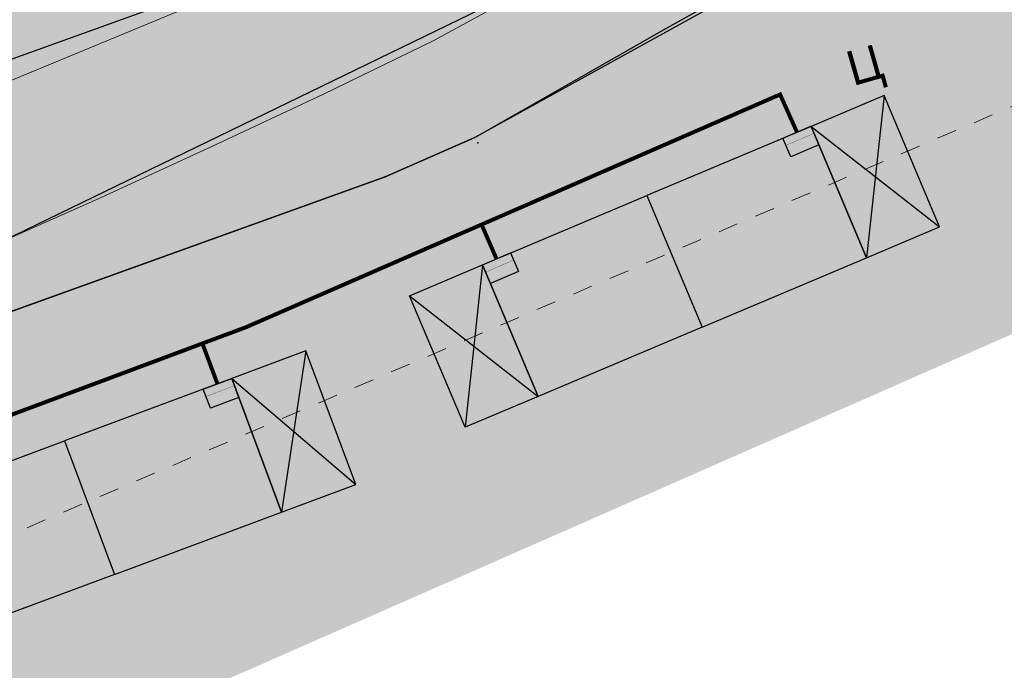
# Model space of a CAD drawing. Extents: x 4085 to 16701, y -65 to 10948.
# Tile 240 of 256: x 15242 to 15267, y 10836 to 10853. Entities that reach past the tile are written whole.
import ezdxf
from ezdxf.xclip import XClip

# ---------------------------------------------------------------- set-up
doc = ezdxf.new("R2010")
doc.units = 0
doc.header["$MEASUREMENT"] = 0
doc.header["$XCLIPFRAME"] = 0
for name, pattern in [('CONTI', [0]), ('STRIHSMALL', [1, 0.5, -0.5]), ('ДОРОГИ_СТРОЯЩ', [9, 8, -1])]:
    doc.linetypes.add(name, pattern=pattern)
doc.layers.get('0').update_dxf_attribs({"color": 250, "linetype": 'CONTI'})
for name, color, linetype in [('(025) Дорога', 7, 'Continuous'), ('(035) Откосы', 7, 'Continuous'), ('PI_TTDEFAULT', 5, 'CONTI'), ('Электрика', 7, 'Continuous')]:
    doc.layers.add(name, color=color, linetype=linetype)
doc.layers.add('.', color=7, linetype='Continuous', lineweight=15)
doc.layers.add('0ZG - GOR-INCE', color=5, linetype='Continuous', lineweight=15)
doc.styles.add('BM-431', font='txt')
doc.styles.get("Standard").update_dxf_attribs({"font": 'times.ttf'})
doc.linetypes.add('ОТКОСЫ_НЕУКР1', pattern='A,0.5,["|",Standard,S=-1.2,R=0,X=0,Y=1.2],1,["|",Standard,S=-0.5,R=0,X=0,Y=0.5],0.5', length=2)

# ---------------------------------------------------------------- blocks, each defined once
blk = doc.blocks.new('wedwedwedewdewd')
at = {"layer": '.', "linetype": 'Continuous'}
h = blk.add_hatch(color=256, dxfattribs=at)
h.dxf.hatch_style = 1
h.set_gradient(color1=(255, 217, 179), color2=(255, 209, 163), one_color=1, tint=0.82, name='HEMISPHERICAL')
h.paths.add_polyline_path([(16128.663, 10756.61), (16126.663, 10756.61), (16126.663, 10760.21), (16128.663, 10760.21)])
h.paths.add_polyline_path([(16137.663, 10756.61), (16139.663, 10756.61), (16139.663, 10760.21), (16137.663, 10760.21)])
h = blk.add_hatch(color=256, dxfattribs=at)
h.dxf.hatch_style = 1
h.set_gradient(color1=(255, 127, 127), color2=(255, 133, 133), one_color=1, tint=0.76, name='HEMISPHERICAL')
h.paths.add_polyline_path([(16133.163, 10760.21), (16133.163, 10756.61), (16137.663, 10756.61), (16137.663, 10760.21)])
h.paths.add_polyline_path([(16133.163, 10760.21), (16133.163, 10756.61), (16128.663, 10756.61), (16128.663, 10760.21)])
at = {"linetype": 'Continuous'}
for points in [[(16128.663, 10756.61), (16126.663, 10756.61), (16126.663, 10760.21), (16128.663, 10760.21)], [(16133.163, 10760.21), (16133.163, 10756.61), (16128.663, 10756.61), (16128.663, 10760.21)], [(16133.163, 10760.21), (16133.163, 10756.61), (16137.663, 10756.61), (16137.663, 10760.21)], [(16137.663, 10756.61), (16139.663, 10756.61), (16139.663, 10760.21), (16137.663, 10760.21)]]:
    blk.add_lwpolyline(points, close=True, dxfattribs=at)
for points in [[(16126.663, 10760.21), (16128.663, 10756.61)], [(16128.663, 10760.21), (16126.663, 10756.61)], [(16137.663, 10760.21), (16139.663, 10756.61)], [(16139.663, 10760.21), (16137.663, 10756.61)]]:
    blk.add_lwpolyline(points, dxfattribs=at)
blk = doc.blocks.new('DWQDWQDWQDW')
at = {"layer": '(035) Откосы', "color": 253, "linetype": 'ОТКОСЫ_НЕУКР1', "elevation": -0.617, "flags": 128}
blk.add_lwpolyline([(16564.269, 8940.054), (16571.564, 8940.05), (16579.242, 8940.682), (16586.238, 8939.288), (16594.084, 8937.329), (16596.238, 8937.073), (16604.994, 8932.407), (16613.696, 8927.075), (16626.478, 8919.281), (16639.491, 8911.319), (16651.982, 8903.853), (16664.477, 8896.49), (16677.091, 8889.066), (16679.399, 8887.982), (16695.211, 8881.73), (16708.653, 8876.525), (16722.237, 8871.771), (16735.508, 8868.774), (16749.63, 8865.606), (16760.996, 8864.573), (16775.793, 8863.378), (16791.229, 8862.267), (16804.744, 8861.948), (16819.741, 8861.653), (16835.027, 8861.361), (16850.257, 8861.043), (16865.377, 8860.79), (16880.604, 8860.524), (16895.809, 8860.386), (16909.276, 8864.859), (16923.902, 8869.726), (16938.08, 8874.446), (16952.657, 8879.342), (16966.669, 8883.988), (16980.806, 8888.749), (16994.839, 8893.431), (16997.118, 8894.365), (17001.966, 8896.979), (17014.006, 8903.365), (17016.842, 8904.619), (17018.169, 8905.356), (17021.242, 8907.065), (17025.471, 8909.663)], dxfattribs=at)
at = {"color": 253, "linetype": 'Continuous', "elevation": -0.617}
for points in [[(16558.803, 8945.946), (16570.607, 8947.717, -0.078155), (16597.942, 8942.058), (16620.13, 8929.198, 0.021959), (16680.089, 8893.239, 0.014968), (16723.483, 8876.758), (16750.885, 8870.576), (16790.778, 8867.279), (16872.314, 8863.894), (16895.151, 8864.321), (16944.321, 8880.133), (16994.435, 8899.564), (17012.775, 8910.376), (17023.268, 8917.929)], [(16562.181, 8941.935), (16579.37, 8942.909), (16596.982, 8939.147), (16618.549, 8926.647, 0.02198), (16678.797, 8890.527, 0.015072), (16722.66, 8873.868), (16750.429, 8867.603), (16790.583, 8864.285, 0.013301), (16847.982, 8863.082), (16895.377, 8862.057), (16949.578, 8880.273, 0.046505), (16996.142, 8896.841), (17017.234, 8907.708), (17025.512, 8912.472)]]:
    blk.add_lwpolyline(points, format="xyb", dxfattribs=at)
at = {"color": 253, "linetype": 'STRIHSMALL', "elevation": -0.241}
blk.add_lwpolyline([(16593.216, 8931.924), (16614.444, 8919.185), (16675.036, 8883.008), (16720.641, 8865.661), (16749.283, 8859.112), (16790.491, 8855.532), (16849.993, 8854.548), (16896.488, 8853.889), (16953.025, 8872.467), (16964.236, 8876.243), (17016.503, 8897.154)], dxfattribs=at)
at = {"layer": 'PI_TTDEFAULT', "color": 253}
for p in [(17001.966, 8896.979, -0.415), (16997.118, 8894.365, -0.387), (16997.195, 8894.233, -0.246), (16994.839, 8893.431, -0.368)]:
    blk.add_point(p, dxfattribs=at)
at = {"layer": '(025) Дорога', "color": 253, "linetype": 'ДОРОГИ_СТРОЯЩ', "extrusion": (-0.010635, -0.002758, 0.99994), "style": 'BM-431'}
blk.add_text('Ц', height=0.875, rotation=14.5384, dxfattribs=at).set_placement((17002.607, 8894.094, -499.332))
blk = doc.blocks.new('A$C10aa157c')
at = {"layer": '.', "linetype": 'Continuous', "lineweight": 50}
h = blk.add_hatch(color=4, dxfattribs=at)
h.dxf.hatch_style = 1
h.set_gradient(color1=(0, 255, 255), color2=(0, 255, 255), one_color=1, tint=0.5)
edge = h.paths.add_edge_path()
edge.add_line((117.432, 25.846), (111.286, 22.042))
edge.add_line((111.286, 22.042), (90.494, 10.574))
edge.add_line((90.494, 10.574), (88.238, 9.588))
edge.add_line((88.238, 9.588), (6.164, -19.956))
edge.add_arc((-27.705, 74.133), 100, 270.31282, 289.79722, ccw=False)
edge.add_line((-27.16, -25.865), (-114.585, -26.342))
edge.add_line((-114.585, -26.342), (-131.804, -25.518))
edge.add_line((-131.804, -25.518), (-156.251, -23.98))
edge.add_line((-156.251, -23.98), (-183.781, -18.46))
edge.add_line((-183.781, -18.46), (-197.473, -14.025))
edge.add_line((-197.473, -14.025), (-226.988, -3.258))
edge.add_line((-226.988, -3.258), (-229.32, -2.228))
edge.add_line((-229.32, -2.228), (-266.013, 18.334))
edge.add_line((-266.013, 18.334), (-302.414, 39.41))
edge.add_line((-302.414, 39.41), (-311.265, 44.055))
edge.add_arc((-5824.954, -31255.549), 31781.535, 80.0093678, 80.0407724)
edge.add_arc((-344.296, -73.224), 121.339, 82.48261, 104.78498)
edge.add_line((-375.261, 44.098), (-422.147, 28.598))
edge.add_line((-422.147, 28.598), (-424.88, 34.73))
edge.add_line((-424.88, 34.73), (-369.907, 51.636))
edge.add_arc((-345.372, -51.173), 105.696, 80.20077, 103.4225, ccw=False)
edge.add_line((-327.383, 52.981), (-309.305, 49.802))
edge.add_line((-309.305, 49.802), (-299.516, 44.665))
edge.add_line((-299.516, 44.665), (-263.043, 23.547))
edge.add_line((-263.043, 23.547), (-226.636, 3.145))
edge.add_line((-226.636, 3.145), (-224.746, 2.311))
edge.add_line((-224.746, 2.311), (-195.52, -8.351))
edge.add_line((-195.52, -8.351), (-182.262, -12.645))
edge.add_line((-182.262, -12.645), (-155.47, -18.018))
edge.add_line((-155.47, -18.018), (-131.472, -19.527))
edge.add_line((-131.472, -19.527), (-114.458, -20.342))
edge.add_line((-114.458, -20.342), (-27.192, -19.865))
edge.add_arc((-27.705, 74.133), 94, 270.31282, 289.79722)
edge.add_line((4.132, -14.311), (86.017, 15.165))
edge.add_line((86.017, 15.165), (87.837, 15.961))
edge.add_line((87.837, 15.961), (108.256, 27.223))
edge.add_line((108.256, 27.223), (115.265, 31.561))
edge.add_line((115.265, 31.561), (117.432, 25.846))
at = {"linetype": 'Continuous'}
h = blk.add_hatch(color=256, dxfattribs=at)
h.dxf.hatch_style = 1
h.set_gradient(color1=(196, 196, 196), color2=(179, 179, 179), one_color=1, tint=0.7, name='SPHERICAL')
edge = h.paths.add_edge_path()
edge.add_line((-329.694, -123.896), (-413.512, -4.999))
edge.add_line((-413.512, -4.999), (-355.789, 33.285))
edge.add_line((-355.789, 33.285), (-335.031, 75.586))
edge.add_line((-335.031, 75.586), (-290.266, 52.298))
edge.add_arc((-35.221, 435.711), 460.493, 236.3683, 253.19615)
edge.add_arc((23.167, 1743.611), 1759.185, 263.750088, 266.824743)
edge.add_line((-74.275, -12.874), (-37.809, -12.382))
edge.add_line((-37.809, -12.382), (-8.682, -7.259))
edge.add_line((-8.682, -7.259), (21.713, 1.674))
edge.add_line((21.713, 1.674), (73.828, 22.106))
edge.add_line((73.828, 22.106), (122.41, 60.653))
edge.add_line((122.41, 60.653), (125.275, 27.755))
edge.add_line((125.275, 27.755), (114.748, 2.379))
edge.add_line((114.748, 2.379), (116.662, -0.024))
edge.add_line((116.662, -0.024), (116.289, -3.732))
edge.add_line((116.289, -3.732), (111.258, -27.657))
edge.add_line((111.258, -27.657), (112.86, -27.925))
edge.add_line((112.86, -27.925), (106.102, -65.586))
edge.add_line((106.102, -65.586), (101.28, -90.48))
edge.add_line((101.28, -90.48), (98.815, -96.135))
edge.add_line((98.815, -96.135), (53.135, -97.305))
edge.add_line((53.135, -97.305), (30.09, -97.895))
edge.add_line((30.09, -97.895), (12.287, -98.298))
edge.add_line((12.287, -98.298), (-62.519, -99.993))
edge.add_line((-62.519, -99.993), (-93.467, -101.178))
edge.add_line((-93.467, -101.178), (-93.735, -109.893))
edge.add_line((-93.735, -109.893), (-152.913, -112.218))
edge.add_line((-152.913, -112.218), (-153.086, -120.274))
edge.add_line((-153.086, -120.274), (-196.615, -120.664))
edge.add_line((-196.615, -120.664), (-196.01, -100.254))
edge.add_line((-196.01, -100.254), (-236.883, -97.895))
edge.add_line((-236.883, -97.895), (-266.604, -99.724))
edge.add_line((-266.604, -99.724), (-280.852, -100.756))
edge.add_line((-280.852, -100.756), (-292.755, -102.679))
edge.add_line((-292.755, -102.679), (-308.616, -109.596))
edge.add_line((-308.616, -109.596), (-329.694, -123.896))
at = {"lineweight": 0, "true_color": 0xa6c388}
h = blk.add_hatch(color=63, dxfattribs=at)
h.dxf.hatch_style = 1
edge = h.paths.add_edge_path()
edge.add_arc((-28.266, 66.165), 104.354, 274.216, 285.57326, ccw=False)
edge.add_line((-20.594, -37.907), (-20.594, -40.035))
edge.add_line((-20.594, -40.035), (-14.542, -40.034))
edge.add_line((-14.542, -40.034), (-14.542, -58.835))
edge.add_line((-14.542, -58.835), (3.288, -58.835))
edge.add_arc((3.288, -56.835), 2, 270, 360)
edge.add_line((5.288, -56.835), (5.288, -50.835))
edge.add_line((5.288, -50.835), (3.818, -50.835))
edge.add_line((3.818, -50.835), (3.818, -57.635))
edge.add_line((3.818, -57.635), (-13.342, -57.635))
edge.add_line((-13.342, -57.635), (-13.342, -40.035))
edge.add_line((-13.342, -40.035), (3.818, -40.035))
edge.add_line((3.818, -40.035), (3.818, -46.835))
edge.add_line((3.818, -46.835), (5.288, -46.835))
edge.add_line((5.288, -46.835), (5.288, -37.145))
edge.add_line((5.288, -37.145), (8.618, -35.899))
edge.add_line((8.618, -35.899), (14.307, -51.099))
edge.add_line((14.307, -51.099), (10.648, -52.469))
edge.add_line((10.648, -52.469), (10.648, -53.75))
edge.add_line((10.648, -53.75), (22.576, -49.285))
edge.add_line((22.576, -49.285), (22.156, -48.161))
edge.add_line((22.156, -48.161), (15.6, -50.615))
edge.add_line((15.6, -50.615), (9.725, -34.918))
edge.add_line((9.725, -34.918), (26.582, -28.608))
edge.add_line((26.582, -28.608), (32.458, -44.305))
edge.add_line((32.458, -44.305), (25.902, -46.759))
edge.add_line((25.902, -46.759), (26.323, -47.883))
edge.add_line((26.323, -47.883), (34.171, -44.945))
edge.add_line((34.171, -44.945), (26.99, -25.762))
edge.add_line((26.99, -25.762), (26.053, -26.157))
edge.add_arc((-14.324, 69.685), 104, 285.58125, 292.84478, ccw=False)
edge.add_line((13.611, -30.493), (-0.25, -34.358))
h.paths.add_polyline_path([(49.877, -37.784), (50.298, -38.908), (58.146, -35.971), (50.802, -16.349), (29.333, -24.775), (30.254, -27.234), (32.408, -26.428), (38.704, -43.248), (46.552, -40.311), (46.131, -39.187), (39.575, -41.641), (33.7, -25.944), (50.558, -19.634), (56.433, -35.331)])
h.paths.add_polyline_path([(73.853, -28.81), (74.273, -29.934), (82.122, -26.996), (74.741, -7.279), (53.182, -15.463), (54.229, -18.26), (56.383, -17.454), (62.679, -34.274), (70.527, -31.336), (70.107, -30.212), (63.551, -32.666), (57.675, -16.97), (74.533, -10.66), (80.409, -26.356)])
h.paths.add_polyline_path([(97.828, -19.836), (98.249, -20.96), (104.361, -18.672), (107.935, 4.8), (109.404, 7.299), (77.122, -6.394), (78.204, -9.286), (80.358, -8.479), (86.655, -25.3), (94.503, -22.362), (94.082, -21.238), (87.526, -23.692), (81.651, -7.996), (98.509, -1.686), (104.384, -17.382)])
at = {"linetype": 'Continuous'}
blk.add_lwpolyline([(-373.794, 108.522), (-373.794, 37.874), (-338.797, -11.85), (-296.167, 12.169), (-278.15, 12.669), (-222.292, -17.355), (-192.313, -27.416), (-152.842, -36.14), (-88.614, -37.229), (-24.387, -36.597), (-4.075, -35.346), (26.99, -25.762), (74.741, -7.279), (109.404, 7.299), (135.566, 19.468), (110.184, 64.198), (9.488, 20.698), (-104.253, 13.969), (-207.655, 33.676), (-251.57, 64.255), (-301.828, 93.335), (-373.794, 108.522)], dxfattribs=at)
at = {"linetype": 'Continuous', "lineweight": 30}
blk.add_lwpolyline([(-114.458, -20.342), (-27.192, -19.865, 0.085222), (4.132, -14.311), (86.017, 15.165), (87.837, 15.961), (108.256, 27.223), (115.265, 31.561), (117.432, 25.846), (111.286, 22.042), (90.494, 10.574), (88.238, 9.588), (6.164, -19.956, -0.085222), (-27.16, -25.865), (-114.585, -26.342)], format="xyb", dxfattribs=at)
at = {"linetype": 'Continuous', "elevation": -1.837}
blk.add_lwpolyline([(-310.535, 45.935), (-288.728, 33.97), (-274.487, 25.236), (-257.607, 15.404), (-243.441, 7.57), (-227.65, -0.728), (-212.735, -6.332), (-195.456, -12.394), (-183.408, -16.353), (-155.499, -21.965), (-122.889, -23.891), (-107.881, -24.493), (-81.503, -24.626), (-54.755, -24.192), (-30.582, -24.147), (-10.462, -24.11), (15.602, -14.665), (36.496, -7.094), (44.569, -4.27), (63.54, 1.907), (78.575, 7.959), (93.139, 15.032), (116.546, 28.183), (118.31, 29.254)], dxfattribs=at)
at = {"ltscale": 5}
blk.add_lwpolyline([(97.828, -19.836), (98.249, -20.96), (104.361, -18.672), (107.935, 4.8), (109.404, 7.299), (77.122, -6.394), (78.204, -9.286), (80.358, -8.479), (86.655, -25.3), (94.503, -22.362), (94.082, -21.238), (87.526, -23.692), (81.651, -7.996), (98.509, -1.686), (104.384, -17.382)], close=True, dxfattribs=at)
at = {"linetype": 'Continuous'}
for p, rotation in [((-10585.522, -16177.026), 22.87953508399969), ((-11277.739, -15715.206), 20.44642921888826)]:
    blk.add_blockref('wedwedwedewdewd', p, dxfattribs=dict(at, rotation=rotation))
at = {"layer": '0ZG - GOR-INCE', "linetype": 'Continuous', "rotation": 1.343740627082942}
blk.add_blockref('DWQDWQDWQDW', (-16693.372, -9279.936, -1.22), dxfattribs=at)
blk = doc.blocks.new('16Г5Ш1Д65')
at = {"layer": '.', "lineweight": 35}
h = blk.add_hatch(color=256, dxfattribs=at)
h.dxf.hatch_style = 1
h.paths.add_polyline_path([(408872.395, 4233258.829), (408872.078, 4233258.829), (408872.08, 4233258.06), (408872.395, 4233258.06)])
at = {"color": 250, "lineweight": 30, "const_width": 0.0064}
blk.add_lwpolyline([(408871.883, 4233258.06), (408871.883, 4233258.829), (408872.395, 4233258.829), (408872.395, 4233258.06)], close=True, dxfattribs=at)
at = {"layer": 'Электрика', "color": 250, "lineweight": 30, "const_width": 0.0064}
blk.add_lwpolyline([(408872.08, 4233258.061), (408872.078, 4233258.829)], dxfattribs=at)

msp = doc.modelspace()

# ---------------------------------------------------------------- block references
at = {"linetype": 'Continuous'}
ref = msp.add_blockref('A$C10aa157c', (15163.262, 10839.004, 0.177), dxfattribs=at)
XClip(ref).set_block_clipping_path([(-373.794434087, 108.5221690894), (-301.8282399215, 93.3350241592), (-251.5703695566, 64.2554686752), (-207.654540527, 33.6758720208), (-104.2532370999, 13.9690799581), (9.4882953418, 20.6982215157), (110.1840137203, 64.198227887), (135.5661904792, 19.4677583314), (74.741036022, -7.2786312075), (26.9902694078, -25.761868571), (-4.0754597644, -35.3463755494), (-88.6139293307, -37.2294086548), (-152.8418739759, -36.1397910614), (-192.3131233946, -27.415677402), (-222.2923186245, -17.3547389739), (-278.1502265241, 12.6686452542), (-296.1702662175, 12.3849432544), (-338.797385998, -11.849717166), (-373.794434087, 37.8738306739)])

# ---------------------------------------------------------------- next in the draw order: linework, layer by layer
at = {"color": 5, "linetype": 'Continuous', "const_width": 0.1, "elevation": 0.177}
for points in [[(15261.892, 10849.715), (15261.892, 10849.715), (15261.466, 10850.667), (15247.98, 10844.791), (15207.885, 10829.826), (15198.458, 10826.12), (15198.797, 10825.297)], [(15254.308, 10846.515), (15253.93, 10847.384), (15247.98, 10844.791), (15224.211, 10835.919), (15209.419, 10830.335), (15198.458, 10826.12), (15198.797, 10825.297)], [(15247.262, 10843.363), (15246.882, 10844.382), (15224.211, 10835.919), (15198.462, 10826.134), (15198.801, 10825.312)]]:
    msp.add_lwpolyline(points, dxfattribs=at)
at = {"color": 2, "linetype": 'Continuous', "elevation": 0.177}
for points in [[(15261.539, 10849.564), (15262.245, 10849.867), (15262.447, 10849.396), (15261.74, 10849.093)], [(15253.955, 10846.363), (15254.661, 10846.666), (15254.863, 10846.196), (15254.157, 10845.893)], [(15246.903, 10843.227), (15247.622, 10843.5), (15247.804, 10843.021), (15247.085, 10842.748)]]:
    msp.add_lwpolyline(points, close=True, dxfattribs=at)

# ---------------------------------------------------------------- next in the draw order: block references
at = {"color": 5, "lineweight": 35}
for p, rotation in [((-4035888.098, -1283691.53, 0.177), 293.238068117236), ((-4035895.682, -1283694.73, 0.177), 293.238068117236), ((-4086530.001, -1113023.426, 0.177), 290.8395436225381)]:
    msp.add_blockref('16Г5Ш1Д65', p, dxfattribs=dict(at, rotation=rotation))

doc.saveas('drawing.dxf')
